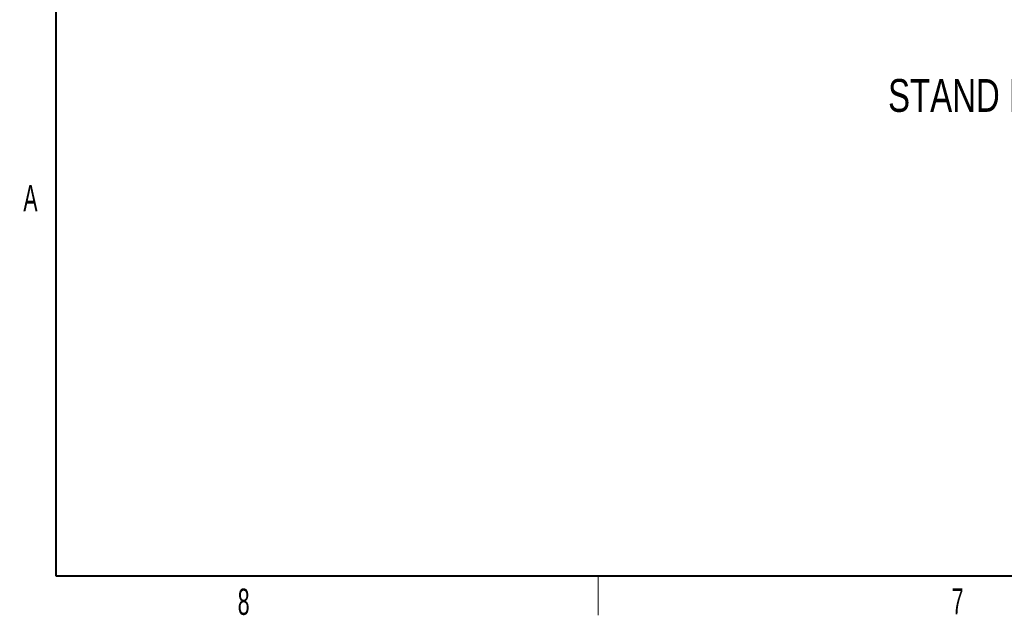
# Model space of a CAD drawing. Header units: millimetres. Extents: x 19 to 844, y 7 to 552.
# Tile 1 of 36: x 20 to 170, y 7 to 97. Entities that reach past the tile are written whole.
import ezdxf

# ---------------------------------------------------------------- set-up
doc = ezdxf.new("R2010")
doc.units = ezdxf.units.MM
doc.styles.add('SLDTEXTSTYLE0', font='TXT', dxfattribs={"width": 0.75})
doc.styles.add('SLDTEXTSTYLE1', font='TXT', dxfattribs={"width": 0.605})

msp = doc.modelspace()

# ---------------------------------------------------------------- linework, layer by layer
at = {"color": 7, "linetype": 'Continuous', "lineweight": 40}
for p, q in [((25.4, 546.1), (25.4, 12.7)), ((25.4, 12.7), (838.2, 12.7))]:
    msp.add_line(p, q, dxfattribs=at)
at = {"color": 7, "linetype": 'Continuous', "lineweight": 0}
msp.add_line((107.95, 12.7), (107.95, 6.7), dxfattribs=at)

# ---------------------------------------------------------------- texts
for s, insert, char_height, attachment_point, style in [('STAND REMOVED FOR CLARITY', (152.071, 88.361), 5, 1, 'SLDTEXTSTYLE0'), ('A', (21.553, 72.224), 4, 2, 'SLDTEXTSTYLE1'), ('8', (53.998, 10.743), 4, 2, 'SLDTEXTSTYLE1'), ('7', (162.659, 10.802), 4, 2, 'SLDTEXTSTYLE1')]:
    msp.add_mtext(s, dxfattribs=dict(at, insert=insert, char_height=char_height, attachment_point=attachment_point, style=style))

doc.saveas('drawing.dxf')
